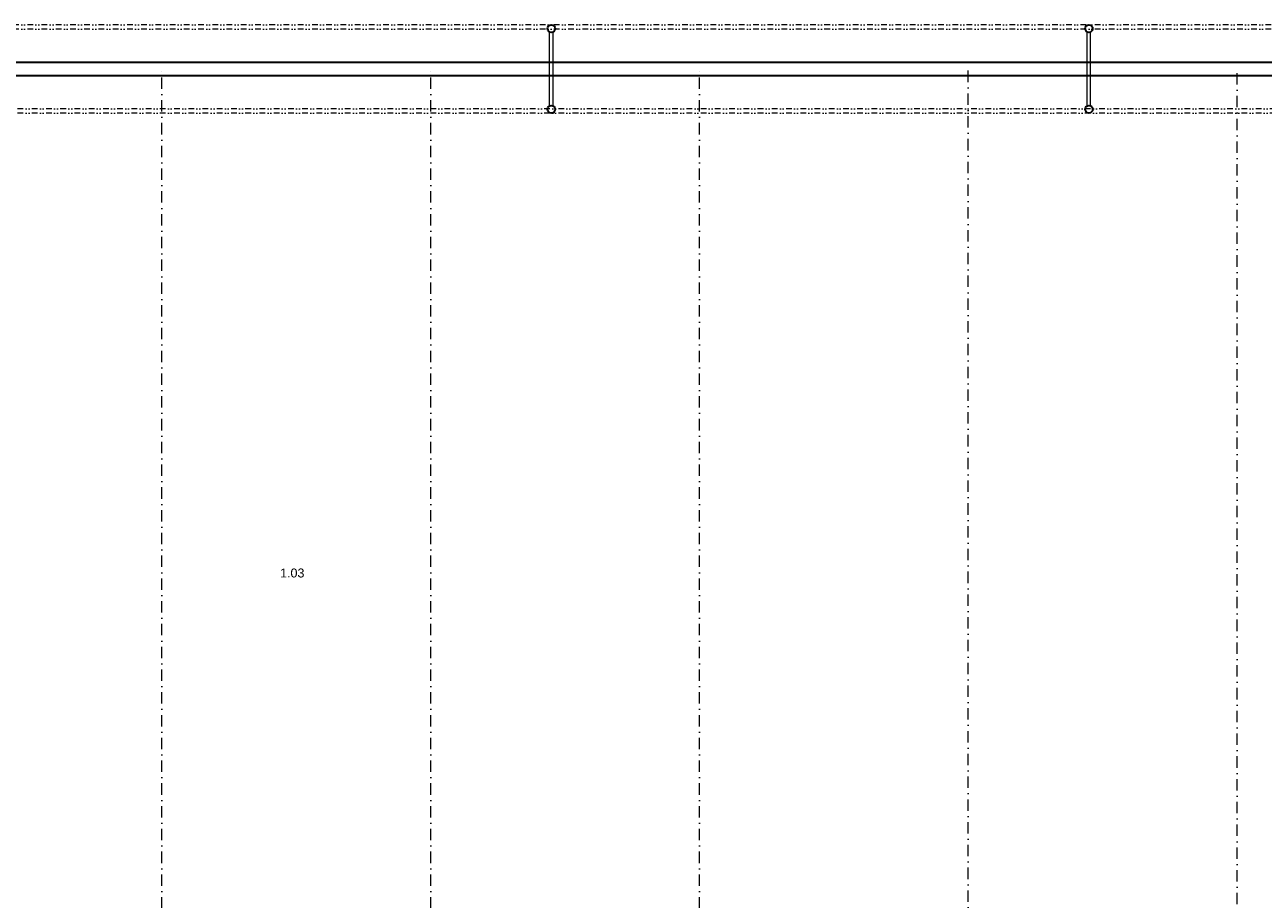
# Model space of a CAD drawing. Header units: millimetres. Extents: x -485339 to 286898, y -1189934 to 1602269.
# Tile 167 of 230: x -94943 to -67295, y -586141 to -566630. Entities that reach past the tile are written whole.
import ezdxf

# ---------------------------------------------------------------- set-up
doc = ezdxf.new("R2010")
doc.units = ezdxf.units.MM
doc.header["$LTSCALE"] = 10
doc.linetypes.add('DASHDOT', pattern=[25.4, 12.7, -6.35, 0, -6.35])
doc.linetypes.add('DĚLICÍ2', pattern=[15.875, 6.35, -3.175, 0, -3.175, 0, -3.175])
for name, color, linetype, lineweight in [('St_plocha_místnosti', 250, 'Continuous', 18), ('St_sloupy_konstrukce haly', 5, 'Continuous', 35), ('St_čáry_nad', 250, 'DĚLICÍ2', 18), ('St_čáry_obrys', 5, 'Continuous', 35), ('St_čáry_osy', 250, 'DASHDOT', 18)]:
    doc.layers.add(name, color=color, linetype=linetype, lineweight=lineweight)
doc.styles.add('Andy', font='arial.ttf')

# ---------------------------------------------------------------- blocks, each defined once
blk = doc.blocks.new('G$CD8A98CDB')
at = {"layer": 'St_sloupy_konstrukce haly', "color": 250, "lineweight": 18, "ltscale": 2}
for points in [[(-825, 0), (825, 0)], [(-825, -80), (825, -80)]]:
    blk.add_lwpolyline(points, dxfattribs=at)
at = {"layer": 'St_sloupy_konstrukce haly', "ltscale": 2}
for centre in [(-900, -40), (900, -40)]:
    blk.add_circle(centre, 85, dxfattribs=at)

msp = doc.modelspace()

# ---------------------------------------------------------------- linework, layer by layer
at = {"layer": 'St_čáry_nad', "ltscale": 2}
for points in [[(-43925.2, -566629.7), (-139882.7, -566629.7)], [(-43925.2, -566729.7), (-139882.7, -566729.7)], [(-43825.2, -568501.7), (-139882.7, -568501.7)], [(-43825.2, -568601.7), (-139882.7, -568601.7)]]:
    msp.add_lwpolyline(points, dxfattribs=at)
at = {"layer": 'St_čáry_obrys', "ltscale": 2}
for points in [[(-140154.9, -567464.4), (-43925.2, -567464.4)], [(-140454.9, -567764.4), (-43625.2, -567764.4)]]:
    msp.add_lwpolyline(points, dxfattribs=at)
at = {"layer": 'St_čáry_osy', "ltscale": 2}
for points in [[(-91879.9, -634619.2), (-91879.9, -567627.2)], [(-85879.9, -634619.2), (-85879.9, -567627.2)], [(-79879.9, -634619.2), (-79879.9, -567627.2)], [(-73879.9, -616684.8), (-73879.9, -567627.2)], [(-67879.9, -615724.2), (-67879.9, -567627.2)]]:
    msp.add_lwpolyline(points, dxfattribs=at)

# ---------------------------------------------------------------- block references
at = {"layer": 'St_sloupy_konstrukce haly', "ltscale": 2, "rotation": 90}
for p in [(-83227.7, -567614.7), (-71227.7, -567614.7)]:
    msp.add_blockref('G$CD8A98CDB', p, dxfattribs=at)

# ---------------------------------------------------------------- texts
at = {"layer": 'St_plocha_místnosti', "ltscale": 2, "style": 'Andy'}
msp.add_text('1.03', height=200, dxfattribs=at).set_placement((-89243.2, -578962.1))

doc.saveas('drawing.dxf')
